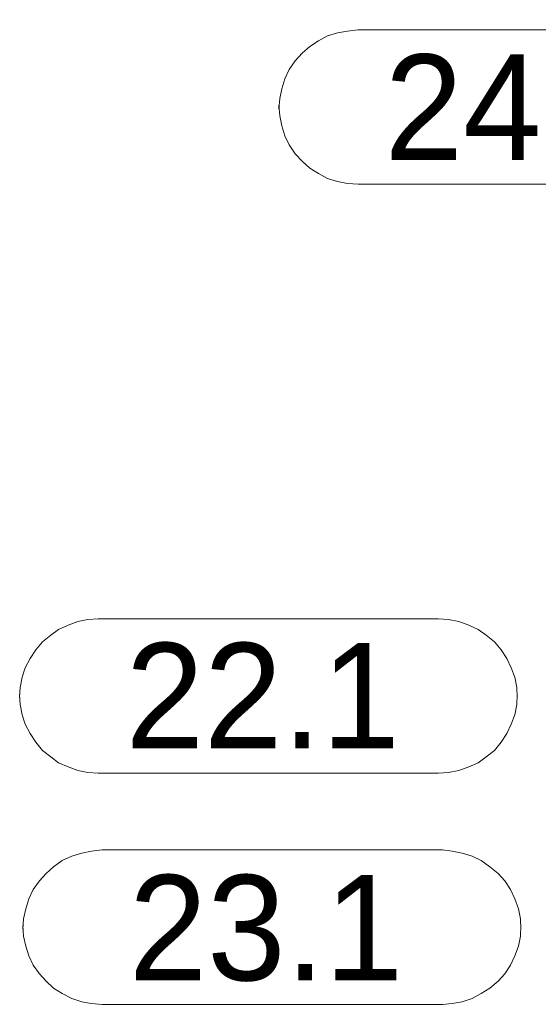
# Model space of a CAD drawing. Header units: millimetres. Extents: x 0 to 203, y 0 to 47.
# Tile 15 of 196: x 11.599 to 12.18, y 22.792 to 23.895. Entities that reach past the tile are written whole.
import ezdxf

# ---------------------------------------------------------------- set-up
doc = ezdxf.new("R2010")
doc.units = ezdxf.units.MM
doc.layers.add('PDF_Geomertry', color=7, linetype='Continuous')
doc.layers.add('PDF_Text', color=7, linetype='Continuous')
doc.styles.add('PDF Arial', font='txt')

msp = doc.modelspace()

# ---------------------------------------------------------------- linework, layer by layer
at = {"layer": 'PDF_Geomertry', "lineweight": 15}
msp.add_lwpolyline([(12.359, 23.711), (11.9779, 23.711), (11.966, 23.7118), (11.9549, 23.7138), (11.9438, 23.7174), (11.9335, 23.7229), (11.9237, 23.729), (11.9154, 23.7368), (11.9076, 23.7451), (11.9007, 23.7549), (11.896, 23.7651), (11.8924, 23.7763), (11.8904, 23.7874), (11.889, 23.7993), (11.889, 23.7951), (11.8904, 23.8068), (11.8924, 23.8179), (11.896, 23.829), (11.9007, 23.8396), (11.9076, 23.8493), (11.9154, 23.8576), (11.9237, 23.8651), (11.9335, 23.8715), (11.9438, 23.8771), (11.9549, 23.8804), (11.966, 23.8826), (11.9779, 23.884), (12.359, 23.884)], dxfattribs=at)
for points in [[(12.0682, 23.2235), (12.0793, 23.2229), (12.091, 23.2207), (12.1021, 23.2165), (12.1126, 23.2118), (12.1215, 23.2054), (12.1307, 23.1979), (12.1382, 23.1888), (12.1446, 23.179), (12.1493, 23.1688), (12.1535, 23.1582), (12.1557, 23.1465), (12.1562, 23.1354), (12.1562, 23.1388), (12.1557, 23.1276), (12.1535, 23.116), (12.1493, 23.1054), (12.1446, 23.0951), (12.1382, 23.0854), (12.1307, 23.0762), (12.1215, 23.0688), (12.1126, 23.0624), (12.1021, 23.0576), (12.091, 23.0535), (12.0793, 23.0513), (12.0682, 23.0507), (11.6868, 23.0507), (11.6751, 23.0513), (11.664, 23.0535), (11.6529, 23.0576), (11.6424, 23.0624), (11.6335, 23.0688), (11.6243, 23.0762), (11.6168, 23.0854), (11.6104, 23.0951), (11.6049, 23.1054), (11.6015, 23.116), (11.5993, 23.1276), (11.5987, 23.1388), (11.5987, 23.1354), (11.5993, 23.1465), (11.6015, 23.1582), (11.6049, 23.1688), (11.6104, 23.179), (11.6168, 23.1888), (11.6243, 23.1979), (11.6335, 23.2054), (11.6424, 23.2118), (11.6529, 23.2165), (11.664, 23.2207), (11.6751, 23.2229), (11.6868, 23.2235), (12.0682, 23.2235)], [(12.0724, 22.9646), (12.0835, 22.9632), (12.0946, 22.961), (12.1057, 22.9576), (12.116, 22.9526), (12.1257, 22.9457), (12.1349, 22.9382), (12.1424, 22.9299), (12.1487, 22.9201), (12.1535, 22.9096), (12.1576, 22.8985), (12.1599, 22.8874), (12.1604, 22.8757), (12.1604, 22.8799), (12.1599, 22.8679), (12.1576, 22.8568), (12.1535, 22.8457), (12.1487, 22.8354), (12.1424, 22.8257), (12.1349, 22.8174), (12.1257, 22.8096), (12.116, 22.8035), (12.1057, 22.7979), (12.0946, 22.7943), (12.0835, 22.7924), (12.0724, 22.7915), (11.691, 22.7915), (11.6793, 22.7924), (11.6682, 22.7943), (11.6571, 22.7979), (11.6465, 22.8035), (11.6368, 22.8096), (11.6285, 22.8174), (11.621, 22.8257), (11.614, 22.8354), (11.609, 22.8457), (11.6057, 22.8568), (11.6029, 22.8679), (11.6021, 22.8799), (11.6021, 22.8757), (11.6029, 22.8874), (11.6057, 22.8985), (11.609, 22.9096), (11.614, 22.9201), (11.621, 22.9299), (11.6285, 22.9382), (11.6368, 22.9457), (11.6465, 22.9526), (11.6571, 22.9576), (11.6682, 22.961), (11.6793, 22.9632), (11.691, 22.9646), (12.0724, 22.9646)]]:
    msp.add_lwpolyline(points, close=True, dxfattribs=at)

# ---------------------------------------------------------------- texts
at = {"layer": 'PDF_Text', "char_height": 0.11811, "attachment_point": 7, "style": 'PDF Arial'}
for s, insert in [('24.1', (12.0076, 23.7382)), ('22.1', (11.7174, 23.0785)), ('23.1', (11.721, 22.8167))]:
    msp.add_mtext(s, dxfattribs=dict(at, insert=insert))

doc.saveas('drawing.dxf')
